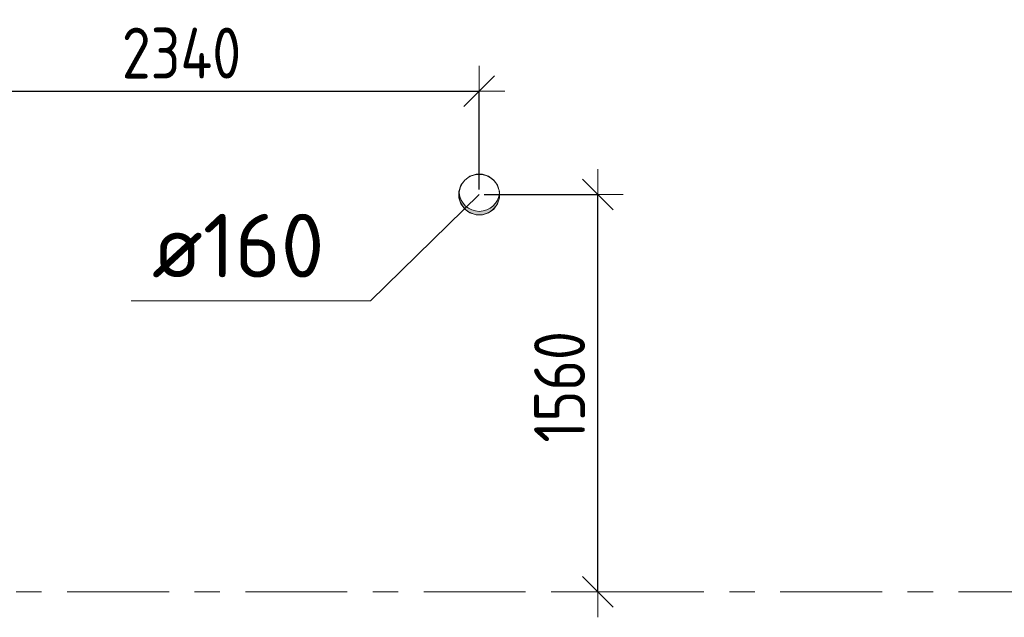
# Model space of a CAD drawing. Header units: metres. Extents: x -38 to 89, y -15 to 21.
# Tile 36 of 129: x 24.48 to 28.35, y 3.2 to 5.55. Entities that reach past the tile are written whole.
import ezdxf

# ---------------------------------------------------------------- set-up
doc = ezdxf.new("R2010")
doc.units = ezdxf.units.M
doc.header["$PDMODE"] = 65
doc.linetypes.add('______11', pattern=[0.5, 0.4, -0.05, 0, -0.05])
doc.linetypes.add('______5', pattern=[1.1, 0.8, -0.1, 0.1, -0.1])
for name, color, linetype, lineweight in [('XR$2$Осевая линия (1)', 7, '______5', 13), ('XR$3$Перекрытие (1)', 7, 'Continuous', 35), ('XR$4$Размерная линия (1)', 7, 'Continuous', 13), ('XR$4$Текст_ общее_1', 7, 'Continuous', 13), ('XR$5$Размерная линия (1)', 7, 'Continuous', 13), ('XR$5$Текст_ общее_1', 7, 'Continuous', 13)]:
    doc.layers.add(name, color=color, linetype=linetype, lineweight=lineweight)
doc.layers.add('XR$3$Макрос проема_ отверстия', color=7, linetype='Continuous', lineweight=13, true_color=0x2d2d2d)
doc.styles.add('ISOCPEUR', font='txt')
doc.dimstyles.new('DIMSTYLE_3', dxfattribs={"dimtxt": 0.2, "dimasz": 0.2, "dimexe": 0, "dimexo": 0, "dimgap": 0.1, "dimtad": 2, "dimdec": 0, "dimlfac": 1000, "dimrnd": 5, "dimzin": 12, "dimdsep": 46, "dimtxsty": 'ISOCPEUR', "dimblk1": 'ALL_ML_STRICH', "dimblk2": 'ALL_ML_STRICH', "dimsah": 1, "dimcen": 0, "dimclrd": 7, "dimclre": 256, "dimclrt": 7, "dimadec": 0, "dimazin": 0, "dimtfac": 1, "dimtdec": 0, "dimtix": 1, "dimtmove": 2, "dimatfit": 3, "dimfxl": 0, "dimtzin": 0, "dimlwd": 0, "dimlwe": -3, "dimarcsym": 0})

# ---------------------------------------------------------------- blocks, each defined once
blk = doc.blocks.new('Отображение проема (2)', base_point=(-1.002, -49.786))
at = {"layer": 'XR$3$Макрос проема_ отверстия', "true_color": 0x000000, "transparency": 33554687}
blk.add_hatch(color=18, dxfattribs=at).paths.add_polyline_path([(-0.967, -49.384), (-1.002, -49.383), (-1.072, -49.389), (-1.139, -49.407), (-1.203, -49.437), (-1.261, -49.477), (-1.31, -49.527), (-1.351, -49.585), (-1.381, -49.648), (-1.399, -49.716), (-1.405, -49.786), (-1.399, -49.856), (-1.381, -49.924), (-1.351, -49.988), (-1.31, -50.045), (-1.261, -50.095), (-1.203, -50.135), (-1.139, -50.165), (-1.072, -50.183), (-1.002, -50.189), (-0.967, -50.188), (-1.032, -50.177), (-1.095, -50.155), (-1.153, -50.123), (-1.205, -50.082), (-1.25, -50.033), (-1.287, -49.978), (-1.313, -49.917), (-1.329, -49.852), (-1.335, -49.786), (-1.329, -49.72), (-1.313, -49.656), (-1.287, -49.595), (-1.25, -49.539), (-1.205, -49.49), (-1.153, -49.449), (-1.095, -49.417), (-1.032, -49.396)])
at = {"layer": 'XR$3$Макрос проема_ отверстия', "transparency": 33554687}
blk.add_circle((-1.002, -49.786), 0.403, dxfattribs=at)
blk.add_arc((-0.932, -49.786), 0.403, 94.9784, 265.0216, dxfattribs=at)
blk = doc.blocks.new('NSY1')
at = {"color": 0, "linetype": 'ByBlock', "lineweight": -2}
for p, q in [((-0.01, 0.01), (0.01, 0.01)), ((-0.01, -0.01), (-0.01, 0.01)), ((-0.01, -0.01), (-0.01, 0.01)), ((-0.01, 0.01), (0.01, 0.01)), ((-0.01, 0.01), (0.01, 0.01)), ((0.01, 0.01), (-0.01, 0.01)), ((-0.01, 0.01), (-0.01, 0.01)), ((-0.01, 0.01), (-0.01, -0.01)), ((0.01, 0.01), (-0.01, 0.01)), ((-0.01, 0.01), (0.01, 0.01)), ((0.01, 0.01), (-0.01, 0.01)), ((-0.01, 0.01), (-0.01, 0.01)), ((-0.01, 0.01), (-0.01, -0.01)), ((0.01, 0.01), (-0.01, 0.01)), ((-0.01, 0.01), (0.01, 0.01)), ((0.01, 0.01), (-0.01, 0.01)), ((-0.01, 0.01), (-0.01, 0.01)), ((-0.01, 0.01), (-0.01, -0.01)), ((0.01, 0.01), (-0.01, 0.01)), ((-0.01, 0.01), (0.01, 0.01)), ((-0.01, -0.01), (-0.01, 0.01)), ((0, 0), (0, 0)), ((0, 0), (0, 0)), ((0, 0), (0, 0)), ((0, 0), (0, 0)), ((0, 0), (0, 0)), ((0, 0), (0, 0)), ((0.01, 0.01), (0.01, -0.01)), ((0.01, 0.01), (0.01, -0.01)), ((0.01, 0.01), (0.01, 0.01)), ((0.01, -0.01), (0.01, 0.01)), ((0.01, 0.01), (0.01, 0.01)), ((0.01, -0.01), (0.01, 0.01)), ((0.01, 0.01), (0.01, 0.01)), ((0.01, -0.01), (0.01, 0.01)), ((0.01, 0.01), (0.01, -0.01)), ((0.01, -0.01), (-0.01, -0.01)), ((0.01, -0.01), (-0.01, -0.01)), ((-0.01, -0.01), (0.01, -0.01)), ((-0.01, -0.01), (0.01, -0.01)), ((-0.01, -0.01), (0.01, -0.01)), ((0.01, -0.01), (-0.01, -0.01)), ((0, 0), (0, 0)), ((0, 0), (0, 0))]:
    blk.add_line(p, q, dxfattribs=at)
blk = doc.blocks.new('ALL_ML_STRICH')
at = {"color": 0, "linetype": 'ByBlock', "lineweight": -2}
for p, q in [((0, -0.5), (0, 0.5)), ((-0.3, -0.3), (0.3, 0.3)), ((-1, 0), (0.5, 0))]:
    blk.add_line(p, q, dxfattribs=at)
blk = doc.blocks.new('*D224')
at = {"layer": 'DEFPOINTS', "color": 7, "linetype": 'Continuous', "lineweight": 13, "transparency": 33554687}
for p in [(26.288, 4.8607), (26.7534, 3.3), (26.7534, 3.3)]:
    blk.add_point(p, dxfattribs=at)
at = {"layer": 'XR$4$Размерная линия (1)', "color": 9, "linetype": 'Continuous', "lineweight": -2, "true_color": 0xc7c7c7, "transparency": 33554687}
for p, q in [((26.308, 4.8607), (26.7534, 4.8607)), ((26.7534, 3.3), (26.7534, 3.3))]:
    blk.add_line(p, q, dxfattribs=at)
at = {"layer": 'XR$4$Размерная линия (1)', "color": 7, "linetype": 'Continuous', "lineweight": -2, "transparency": 33554687}
blk.add_line((26.7534, 3.3), (26.7534, 4.8607), dxfattribs=at)
at = {"layer": 'XR$4$Размерная линия (1)', "color": 7, "linetype": 'Continuous', "lineweight": 13, "transparency": 33554687, "xscale": 0.2, "yscale": 0.2, "zscale": 0.2}
for p, rotation in [((26.7534, 4.8607), 90), ((26.7534, 3.3), 270)]:
    blk.add_blockref('ALL_ML_STRICH', p, dxfattribs=dict(at, rotation=rotation))
at = {"layer": 'XR$4$Размерная линия (1)', "color": 7, "linetype": 'Continuous', "lineweight": 13, "transparency": 33554687, "insert": (26.6034, 4.1054), "char_height": 0.2, "width": 0.666667, "attachment_point": 5, "rotation": 90, "style": 'ISOCPEUR'}
blk.add_mtext('\\W0.83;\\A1;{1560}', dxfattribs=at)
blk = doc.blocks.new('*D226')
at = {"layer": 'DEFPOINTS', "color": 7, "linetype": 'Continuous', "lineweight": 13, "transparency": 33554687}
for p in [(23.95, 5.3516), (23.95, 5.2667), (26.288, 4.8607)]:
    blk.add_point(p, dxfattribs=at)
at = {"layer": 'XR$4$Размерная линия (1)', "color": 9, "linetype": 'Continuous', "lineweight": -2, "true_color": 0xc7c7c7, "transparency": 33554687}
for p, q in [((23.95, 5.3316), (23.95, 5.2667)), ((26.288, 4.8807), (26.288, 5.2667))]:
    blk.add_line(p, q, dxfattribs=at)
at = {"layer": 'XR$4$Размерная линия (1)', "color": 7, "linetype": 'Continuous', "lineweight": -2, "transparency": 33554687}
blk.add_line((23.95, 5.2667), (26.288, 5.2667), dxfattribs=at)
at = {"layer": 'XR$4$Размерная линия (1)', "color": 7, "linetype": 'Continuous', "lineweight": 13, "transparency": 33554687, "xscale": 0.2, "yscale": 0.2, "zscale": 0.2, "rotation": 180}
blk.add_blockref('ALL_ML_STRICH', (23.95, 5.2667), dxfattribs=at)
at = {"layer": 'XR$4$Размерная линия (1)', "color": 7, "linetype": 'Continuous', "lineweight": 13, "transparency": 33554687, "xscale": 0.2, "yscale": 0.2, "zscale": 0.2}
blk.add_blockref('ALL_ML_STRICH', (26.288, 5.2667), dxfattribs=at)
at = {"layer": 'XR$4$Размерная линия (1)', "color": 7, "linetype": 'Continuous', "lineweight": 13, "transparency": 33554687, "insert": (25.119, 5.4167), "char_height": 0.2, "width": 0.666667, "attachment_point": 5, "style": 'ISOCPEUR'}
blk.add_mtext('\\W0.83;\\A1;{2340}', dxfattribs=at)
blk = doc.blocks.new('*D536')
at = {"layer": 'DEFPOINTS', "color": 7, "linetype": 'Continuous', "lineweight": 13, "transparency": 33554687}
for p in [(26.288, 4.8607), (26.7534, 3.3), (26.7534, 3.3)]:
    blk.add_point(p, dxfattribs=at)
at = {"layer": 'XR$5$Размерная линия (1)', "color": 9, "linetype": 'Continuous', "lineweight": -2, "true_color": 0xc7c7c7, "transparency": 33554687}
for p, q in [((26.308, 4.8607), (26.7534, 4.8607)), ((26.7534, 3.3), (26.7534, 3.3))]:
    blk.add_line(p, q, dxfattribs=at)
at = {"layer": 'XR$5$Размерная линия (1)', "color": 7, "linetype": 'Continuous', "lineweight": -2, "transparency": 33554687}
blk.add_line((26.7534, 3.3), (26.7534, 4.8607), dxfattribs=at)
at = {"layer": 'XR$5$Размерная линия (1)', "color": 7, "linetype": 'Continuous', "lineweight": 13, "transparency": 33554687, "xscale": 0.2, "yscale": 0.2, "zscale": 0.2}
for p, rotation in [((26.7534, 4.8607), 90), ((26.7534, 3.3), 270)]:
    blk.add_blockref('ALL_ML_STRICH', p, dxfattribs=dict(at, rotation=rotation))
at = {"layer": 'XR$5$Размерная линия (1)', "color": 7, "linetype": 'Continuous', "lineweight": 13, "transparency": 33554687, "insert": (26.6034, 4.1054), "char_height": 0.2, "width": 0.666667, "attachment_point": 5, "rotation": 90, "style": 'ISOCPEUR'}
blk.add_mtext('\\W0.83;\\A1;{1560}', dxfattribs=at)
blk = doc.blocks.new('*D539')
at = {"layer": 'DEFPOINTS', "color": 7, "linetype": 'Continuous', "lineweight": 13, "transparency": 33554687}
for p in [(23.95, 5.3516), (23.95, 5.2667), (26.288, 4.8607)]:
    blk.add_point(p, dxfattribs=at)
at = {"layer": 'XR$5$Размерная линия (1)', "color": 9, "linetype": 'Continuous', "lineweight": -2, "true_color": 0xc7c7c7, "transparency": 33554687}
for p, q in [((23.95, 5.3316), (23.95, 5.2667)), ((26.288, 4.8807), (26.288, 5.2667))]:
    blk.add_line(p, q, dxfattribs=at)
at = {"layer": 'XR$5$Размерная линия (1)', "color": 7, "linetype": 'Continuous', "lineweight": -2, "transparency": 33554687}
blk.add_line((23.95, 5.2667), (26.288, 5.2667), dxfattribs=at)
at = {"layer": 'XR$5$Размерная линия (1)', "color": 7, "linetype": 'Continuous', "lineweight": 13, "transparency": 33554687, "xscale": 0.2, "yscale": 0.2, "zscale": 0.2, "rotation": 180}
blk.add_blockref('ALL_ML_STRICH', (23.95, 5.2667), dxfattribs=at)
at = {"layer": 'XR$5$Размерная линия (1)', "color": 7, "linetype": 'Continuous', "lineweight": 13, "transparency": 33554687, "xscale": 0.2, "yscale": 0.2, "zscale": 0.2}
blk.add_blockref('ALL_ML_STRICH', (26.288, 5.2667), dxfattribs=at)
at = {"layer": 'XR$5$Размерная линия (1)', "color": 7, "linetype": 'Continuous', "lineweight": 13, "transparency": 33554687, "insert": (25.119, 5.4167), "char_height": 0.2, "width": 0.666667, "attachment_point": 5, "style": 'ISOCPEUR'}
blk.add_mtext('\\W0.83;\\A1;{2340}', dxfattribs=at)

msp = doc.modelspace()

# ---------------------------------------------------------------- linework, layer by layer
at = {"color": 7, "linetype": 'Continuous', "lineweight": 13, "transparency": 33554687}
msp.add_lwpolyline([(26.288, 4.8607), (25.8608, 4.4435), (24.9208, 4.4435)], dxfattribs=at)
msp.add_lwpolyline([(26.288, 4.8607), (25.8608, 4.4435), (24.9208, 4.4435)], dxfattribs=at)
at = {"layer": 'XR$2$Осевая линия (1)', "color": 253, "linetype": '______11', "lineweight": 13, "true_color": 0xa0a0a0, "transparency": 33554687}
msp.add_line((-2.63, 3.3), (62.6, 3.3), dxfattribs=at)
at = {"layer": 'XR$3$Перекрытие (1)', "color": 7, "linetype": 'Continuous', "lineweight": 13, "transparency": 33554687}
for p, q in [((26.231, 4.9177), (26.2162, 4.8973)), ((26.2514, 4.9326), (26.231, 4.9177)), ((26.2754, 4.9404), (26.2514, 4.9326)), ((26.3006, 4.9404), (26.2754, 4.9404)), ((26.3246, 4.9326), (26.3006, 4.9404)), ((26.3451, 4.9177), (26.3246, 4.9326)), ((26.3599, 4.8973), (26.3451, 4.9177)), ((26.2162, 4.8973), (26.2084, 4.8733)), ((26.2084, 4.8733), (26.2084, 4.8481)), ((26.3677, 4.8733), (26.3599, 4.8973)), ((26.3677, 4.8481), (26.3677, 4.8733)), ((26.2084, 4.8481), (26.2162, 4.8241)), ((26.3599, 4.8241), (26.3677, 4.8481)), ((26.2162, 4.8241), (26.231, 4.8037)), ((26.231, 4.8037), (26.2514, 4.7888)), ((26.3246, 4.7888), (26.3451, 4.8037)), ((26.3451, 4.8037), (26.3599, 4.8241)), ((26.2514, 4.7888), (26.2754, 4.781)), ((26.2754, 4.781), (26.3006, 4.781)), ((26.3006, 4.781), (26.3246, 4.7888))]:
    msp.add_line(p, q, dxfattribs=at)

# ---------------------------------------------------------------- block references
at = {"layer": 'XR$3$Макрос проема_ отверстия', "transparency": 33554687, "xscale": 0.1975376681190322, "yscale": 0.1975376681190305, "rotation": 89.99999714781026}
msp.add_blockref('Отображение проема (2)', (26.288, 4.8607), dxfattribs=at)
at = {"layer": 'XR$3$Перекрытие (1)', "color": 7, "linetype": 'Continuous', "lineweight": 13, "transparency": 33554687, "xscale": 0.009999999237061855, "yscale": 0.009999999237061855, "zscale": 0.009999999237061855}
msp.add_blockref('NSY1', (26.288, 4.8607), dxfattribs=at)

# ---------------------------------------------------------------- texts
at = {"layer": 'XR$4$Текст_ общее_1', "color": 7, "linetype": 'Continuous', "lineweight": 13, "transparency": 33554687, "insert": (25.0029, 4.6602), "char_height": 0.25, "width": 0.809375, "attachment_point": 4, "style": 'ISOCPEUR'}
msp.add_mtext('\\A1;{\\fISOCPEUR|i0|b0;\\H0.250000;\\W1.000000;\\C7;ø160}\\P', dxfattribs=at)
at = {"layer": 'XR$5$Текст_ общее_1', "color": 7, "linetype": 'Continuous', "lineweight": 13, "transparency": 33554687, "insert": (25.0029, 4.6602), "char_height": 0.25, "width": 0.809375, "attachment_point": 4, "style": 'ISOCPEUR'}
msp.add_mtext('\\A1;{\\fISOCPEUR|i0|b0;\\H0.250000;\\W1.000000;\\C7;ø160}\\P', dxfattribs=at)

# ---------------------------------------------------------------- dimensions: what is measured, and where the dimension line sits
at = {"layer": 'XR$4$Размерная линия (1)', "color": 7, "linetype": 'Continuous', "lineweight": 13, "transparency": 33554687}
dim = msp.add_linear_dim(base=(26.288, 5.2667), p1=(23.95, 5.3316), p2=(26.288, 4.8807), dimstyle='DIMSTYLE_3', override={"dimpost": '<>', "dimclrd": 7, "dimclre": 9, "dimclrt": 7, "dimlwd": 0, "dimlwe": 65533}, dxfattribs=at)
dim.commit()
dim.dimension.update_dxf_attribs({"geometry": '*D226', "text_midpoint": (25.119, 5.4167), "dimtype": 160})
dim = msp.add_linear_dim(base=(26.7534, 4.8607), p1=(26.7534, 3.3), p2=(26.308, 4.8607), angle=90, dimstyle='DIMSTYLE_3', override={"dimpost": '<>', "dimclrd": 7, "dimclre": 9, "dimclrt": 7, "dimlwd": 0, "dimlwe": 65533}, dxfattribs=at)
dim.commit()
dim.dimension.update_dxf_attribs({"geometry": '*D224', "text_midpoint": (26.6034, 4.1054), "dimtype": 160})
at = {"layer": 'XR$5$Размерная линия (1)', "color": 7, "linetype": 'Continuous', "lineweight": 13, "transparency": 33554687}
dim = msp.add_linear_dim(base=(26.288, 5.2667), p1=(23.95, 5.3316), p2=(26.288, 4.8807), dimstyle='DIMSTYLE_3', override={"dimpost": '<>', "dimclrd": 7, "dimclre": 9, "dimclrt": 7, "dimlwd": 0, "dimlwe": 65533}, dxfattribs=at)
dim.commit()
dim.dimension.update_dxf_attribs({"geometry": '*D539', "text_midpoint": (25.119, 5.4167), "dimtype": 160})
dim = msp.add_linear_dim(base=(26.7534, 4.8607), p1=(26.7534, 3.3), p2=(26.308, 4.8607), angle=90, dimstyle='DIMSTYLE_3', override={"dimpost": '<>', "dimclrd": 7, "dimclre": 9, "dimclrt": 7, "dimlwd": 0, "dimlwe": 65533}, dxfattribs=at)
dim.commit()
dim.dimension.update_dxf_attribs({"geometry": '*D536', "text_midpoint": (26.6034, 4.1054), "dimtype": 160})

doc.saveas('drawing.dxf')
